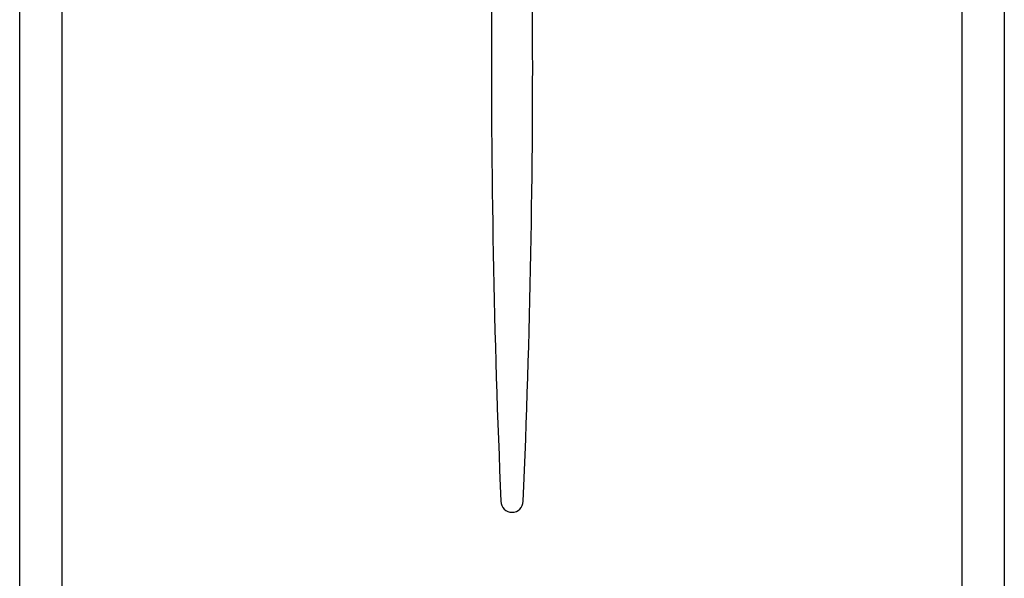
# Model space of a CAD drawing. Header units: centimetres. Extents: x 4745 to 39369, y 17389 to 19524.
# Tile 73 of 188: x 20900 to 21006, y 18023 to 18083. Entities that reach past the tile are written whole.
import ezdxf

# ---------------------------------------------------------------- set-up
doc = ezdxf.new("R2010")
doc.units = ezdxf.units.CM
doc.linetypes.add('HIDDEN', pattern=[0.375, 0.25, -0.125])
doc.layers.add('UKRYTA', color=250, linetype='HIDDEN')
doc.layers.add('WYMIAR', color=4, linetype='Continuous')

# ---------------------------------------------------------------- blocks, each defined once
blk = doc.blocks.new('VITRIX PRO 35 55')
at = {"linetype": 'Continuous'}
for p, q in [((-211.81, -492.28), (-211.81, 229.72)), ((-192.81, -492.28), (-192.81, 229.72)), ((211.19, -492.28), (211.19, 229.72)), ((230.19, -492.28), (230.19, 229.72))]:
    blk.add_line(p, q, dxfattribs=at)
at = {"layer": 'WYMIAR', "linetype": 'Continuous'}
for centre, radius, start, end in [((4543.41, -25.55), 4543.48, 176.8739, 182.48161), ((-4525.03, -25.55), 4543.48, 357.51839, 3.1261), ((9.19, -222.28), 5, 180, 0)]:
    blk.add_arc(centre, radius, start, end, dxfattribs=at)

msp = doc.modelspace()

# ---------------------------------------------------------------- block references
at = {"layer": 'UKRYTA', "color": 18, "true_color": 0x000000, "xscale": 0.24, "yscale": 0.24, "zscale": 0.24}
msp.add_blockref('VITRIX PRO 35 55', (20951.16, 18084.18), dxfattribs=at)

doc.saveas('drawing.dxf')
